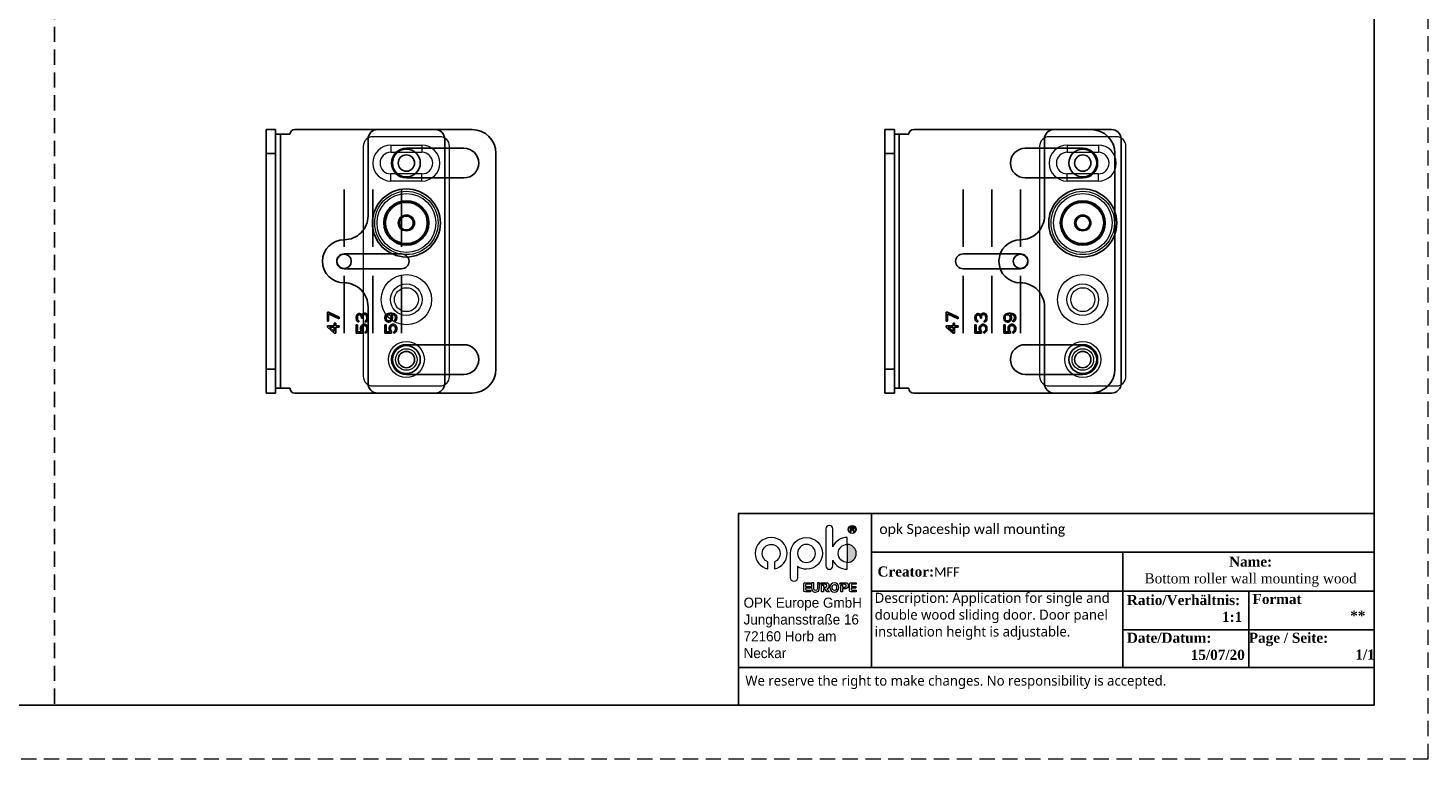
# Model space of a CAD drawing. Header units: millimetres. Extents: x -4223 to -3634, y -1019 to -603.
# Tile 13 of 26: x -3927 to -3634, y -1019 to -867. Entities that reach past the tile are written whole.
import ezdxf

# ---------------------------------------------------------------- set-up
doc = ezdxf.new("R2010")
doc.units = ezdxf.units.MM
doc.linetypes.add('HIDDEN', pattern=[0.2, 0.1, -0.1])
doc.linetypes.add('HIDDEN2', pattern=[4.7625, 3.175, -1.5875])
for name, color, linetype in [('02___PRT_ALL_AXES', 7, 'Continuous'), ('03___PRT_ALL_CURVES', 7, 'Continuous'), ('DEFAULT_2', 8, 'HIDDEN'), ('SCHRAFFUR___RAHMEN', 253, 'Continuous'), ('图层 1', 7, 'Continuous')]:
    doc.layers.add(name, color=color, linetype=linetype)
for name, color, linetype, lineweight in [('文  字', 7, 'Continuous', 18), ('标注线', 3, 'Continuous', 13), ('虚线', 9, 'HIDDEN2', 13)]:
    doc.layers.add(name, color=color, linetype=linetype, lineweight=lineweight)

# ---------------------------------------------------------------- blocks, each defined once
blk = doc.blocks.new('TN525-1')
at = {"color": 2, "linetype": 'Continuous'}
for p, q in [((-77.93, 782.1), (-91.93, 782.1)), ((-88.18, 780.35), (-81.68, 780.35)), ((-88.18, 780.35), (-88.18, 778.85)), ((-81.68, 780.35), (-81.68, 778.85)), ((-93.93, 780.1), (-93.93, 732.1)), ((-88.18, 778.85), (-81.68, 778.85)), ((-75.93, 732.1), (-75.93, 780.1)), ((-81.68, 774.35), (-88.18, 774.35)), ((-88.18, 772.85), (-88.18, 774.35)), ((-81.68, 772.85), (-81.68, 774.35)), ((-81.68, 772.85), (-88.18, 772.85)), ((-91.93, 730.1), (-77.93, 730.1))]:
    blk.add_line(p, q, dxfattribs=at)
for centre, radius in [((-84.93, 764.1), 6.61), ((-84.93, 764.1), 6.13), ((-84.93, 764.1), 4.7), ((-84.93, 764.1), 4.5), ((-84.93, 764.1), 4.3), ((-84.93, 764.1), 1.7), ((-84.93, 764.1), 1.5), ((-84.93, 748.1), 5.25), ((-84.93, 748.1), 3.31), ((-84.93, 748.1), 2.5), ((-84.93, 735.6), 3.75), ((-84.93, 735.6), 2.25)]:
    blk.add_circle(centre, radius, dxfattribs=at)
for centre, radius, start, end in [((-91.93, 780.1), 2, 90, 180), ((-88.18, 776.6), 3.75, 90, 270), ((-81.68, 776.6), 3.75, 270, 90), ((-77.93, 780.1), 2, 0, 90), ((-88.18, 776.6), 2.25, 90, 270), ((-81.68, 776.6), 2.25, 270, 90), ((-91.93, 732.1), 2, 180, 270), ((-77.93, 732.1), 2, 270, 0)]:
    blk.add_arc(centre, radius, start, end, dxfattribs=at)
at = {"layer": '02___PRT_ALL_AXES', "color": 2, "linetype": 'Continuous'}
for radius in [7.1, 1.45]:
    blk.add_circle((-84.93, 764.1), radius, dxfattribs=at)
blk = doc.blocks.new('德国商标')
at = {"layer": '图层 1', "true_color": 0x6eb92b}
h = blk.add_hatch(color=75, dxfattribs=at)
edge = h.paths.add_edge_path()
edge.add_spline(control_points=[(147.91, -148.2), (149.04, -148.2), (149.97, -149.12), (149.97, -150.26), (149.97, -151.4), (149.04, -152.32), (147.91, -152.32), (147.91, -152.32), (147.91, -148.2), (147.91, -148.2)], knot_values=[0, 0, 0, 0, 1, 1, 1, 2, 2, 2, 3, 3, 3, 3], degree=3, periodic=0)
at = {"layer": '图层 1', "lineweight": 0}
for points, knots in [([(143.79, -143.83), (143.79, -143.83), (143.79, -143.83), (143.79, -143.83), (144.23, -143.83), (144.59, -144.19), (144.59, -144.63), (144.59, -144.63), (144.59, -148.72), (144.59, -148.72), (145.17, -147.47), (146.44, -146.6), (147.91, -146.6), (147.91, -146.6), (147.91, -148.2), (147.91, -148.2), (146.77, -148.2), (145.84, -149.12), (145.84, -150.26), (145.84, -151.4), (146.77, -152.32), (147.91, -152.32), (147.91, -152.32), (147.91, -153.91), (147.91, -153.91), (146.44, -153.91), (145.17, -153.05), (144.59, -151.8), (144.59, -151.8), (144.59, -153.12), (144.59, -153.12), (144.59, -153.56), (144.23, -153.91), (143.79, -153.91), (143.35, -153.91), (143, -153.56), (143, -153.12), (143, -153.12), (143, -144.63), (143, -144.63), (143, -144.19), (143.35, -143.83), (143.79, -143.83)], [0, 0, 0, 0, 1, 1, 1, 2, 2, 2, 3, 3, 3, 4, 4, 4, 5, 5, 5, 6, 6, 6, 7, 7, 7, 8, 8, 8, 9, 9, 9, 10, 10, 10, 11, 11, 11, 12, 12, 12, 13, 13, 13, 14, 14, 14, 14]), ([(149.05, -143.83), (148.54, -143.83), (148.13, -144.25), (148.13, -144.75), (148.13, -145.26), (148.54, -145.67), (149.05, -145.67), (149.56, -145.67), (149.97, -145.26), (149.97, -144.75), (149.97, -144.25), (149.56, -143.83), (149.05, -143.83)], [0, 0, 0, 0, 1, 1, 1, 2, 2, 2, 3, 3, 3, 4, 4, 4, 4]), ([(149.05, -145.58), (148.59, -145.58), (148.22, -145.21), (148.22, -144.75), (148.22, -144.3), (148.59, -143.93), (149.05, -143.93), (149.51, -143.93), (149.88, -144.3), (149.88, -144.75), (149.88, -145.21), (149.51, -145.58), (149.05, -145.58)], [0, 0, 0, 0, 1, 1, 1, 2, 2, 2, 3, 3, 3, 4, 4, 4, 4]), ([(148.65, -145.29), (148.65, -145.29), (148.65, -144.22), (148.65, -144.22), (148.65, -144.22), (149.13, -144.22), (149.13, -144.22), (149.22, -144.22), (149.29, -144.23), (149.34, -144.25), (149.39, -144.27), (149.43, -144.3), (149.46, -144.35), (149.49, -144.4), (149.51, -144.45), (149.51, -144.51), (149.51, -144.59), (149.48, -144.65), (149.43, -144.7), (149.38, -144.75), (149.31, -144.79), (149.21, -144.8), (149.24, -144.82), (149.27, -144.84), (149.29, -144.85), (149.33, -144.89), (149.37, -144.94), (149.41, -145), (149.41, -145), (149.59, -145.29), (149.59, -145.29), (149.59, -145.29), (149.42, -145.29), (149.42, -145.29), (149.42, -145.29), (149.27, -145.06), (149.27, -145.06), (149.23, -145), (149.2, -144.95), (149.17, -144.92), (149.15, -144.88), (149.12, -144.86), (149.1, -144.84), (149.08, -144.83), (149.06, -144.82), (149.04, -144.82), (149.02, -144.81), (148.99, -144.81), (148.96, -144.81), (148.96, -144.81), (148.8, -144.81), (148.8, -144.81), (148.8, -144.81), (148.8, -145.29), (148.8, -145.29), (148.8, -145.29), (148.65, -145.29), (148.65, -145.29)], [0, 0, 0, 0, 1, 1, 1, 2, 2, 2, 3, 3, 3, 4, 4, 4, 5, 5, 5, 6, 6, 6, 7, 7, 7, 8, 8, 8, 9, 9, 9, 10, 10, 10, 11, 11, 11, 12, 12, 12, 13, 13, 13, 14, 14, 14, 15, 15, 15, 16, 16, 16, 17, 17, 17, 18, 18, 18, 19, 19, 19, 19]), ([(148.8, -144.69), (148.8, -144.69), (149.1, -144.69), (149.1, -144.69), (149.16, -144.69), (149.21, -144.68), (149.25, -144.67), (149.29, -144.66), (149.31, -144.63), (149.33, -144.61), (149.35, -144.58), (149.36, -144.54), (149.36, -144.51), (149.36, -144.46), (149.34, -144.42), (149.31, -144.39), (149.27, -144.35), (149.21, -144.34), (149.13, -144.34), (149.13, -144.34), (148.8, -144.34), (148.8, -144.34), (148.8, -144.34), (148.8, -144.69), (148.8, -144.69)], [0, 0, 0, 0, 1, 1, 1, 2, 2, 2, 3, 3, 3, 4, 4, 4, 5, 5, 5, 6, 6, 6, 7, 7, 7, 8, 8, 8, 8]), ([(130.44, -146.6), (132.45, -146.6), (134.09, -148.24), (134.09, -150.26), (134.09, -152), (132.87, -153.46), (131.23, -153.83), (131.23, -153.83), (131.23, -152.16), (131.23, -152.16), (131.98, -151.85), (132.5, -151.12), (132.5, -150.26), (132.5, -149.12), (131.58, -148.2), (130.44, -148.2), (129.3, -148.2), (128.37, -149.12), (128.37, -150.26), (128.37, -151.12), (128.9, -151.85), (129.64, -152.16), (129.64, -152.16), (129.64, -153.83), (129.64, -153.83), (128, -153.46), (126.78, -152), (126.78, -150.26), (126.78, -148.24), (128.42, -146.6), (130.44, -146.6)], [0, 0, 0, 0, 1, 1, 1, 2, 2, 2, 3, 3, 3, 4, 4, 4, 5, 5, 5, 6, 6, 6, 7, 7, 7, 8, 8, 8, 9, 9, 9, 10, 10, 10, 10]), ([(136.48, -153.28), (136.48, -153.28), (136.48, -153.28), (136.48, -153.28), (137.07, -153.68), (137.78, -153.91), (138.54, -153.91), (140.56, -153.91), (142.2, -152.28), (142.2, -150.26), (142.2, -148.24), (140.56, -146.6), (138.54, -146.6), (136.53, -146.6), (134.89, -148.24), (134.89, -150.26), (134.89, -150.26), (134.89, -155.89), (134.89, -155.89), (134.89, -156.33), (135.25, -156.69), (135.68, -156.69), (136.12, -156.69), (136.48, -156.33), (136.48, -155.89), (136.48, -155.89), (136.48, -153.28), (136.48, -153.28)], [0, 0, 0, 0, 1, 1, 1, 2, 2, 2, 3, 3, 3, 4, 4, 4, 5, 5, 5, 6, 6, 6, 7, 7, 7, 8, 8, 8, 9, 9, 9, 9]), ([(138.54, -148.2), (139.68, -148.2), (140.61, -149.12), (140.61, -150.26), (140.61, -151.4), (139.68, -152.32), (138.54, -152.32), (137.4, -152.32), (136.48, -151.4), (136.48, -150.26), (136.48, -149.12), (137.4, -148.2), (138.54, -148.2)], [0, 0, 0, 0, 1, 1, 1, 2, 2, 2, 3, 3, 3, 4, 4, 4, 4]), ([(147.91, -148.2), (149.04, -148.2), (149.97, -149.12), (149.97, -150.26), (149.97, -151.4), (149.04, -152.32), (147.91, -152.32), (147.91, -152.32), (147.91, -148.2), (147.91, -148.2)], [0, 0, 0, 0, 1, 1, 1, 2, 2, 2, 3, 3, 3, 3]), ([(137.9, -157.29), (137.9, -157.29), (137.9, -158.85), (137.9, -158.85), (137.9, -158.9), (137.98, -159.1), (138.23, -159.1), (138.23, -159.1), (139.47, -159.1), (139.47, -159.1), (139.47, -159.1), (139.47, -158.7), (139.47, -158.7), (139.47, -158.7), (138.46, -158.7), (138.46, -158.7), (138.46, -158.7), (138.32, -158.67), (138.32, -158.48), (138.32, -158.48), (138.32, -158.23), (138.32, -158.23), (138.32, -158.23), (139.37, -158.23), (139.37, -158.23), (139.37, -158.23), (139.37, -157.87), (139.37, -157.87), (139.37, -157.87), (138.35, -157.87), (138.35, -157.87), (138.35, -157.87), (138.35, -157.48), (138.35, -157.48), (138.35, -157.48), (138.34, -157.34), (138.5, -157.34), (138.5, -157.34), (139.47, -157.34), (139.47, -157.34), (139.47, -157.34), (139.47, -157.02), (139.47, -157.02), (139.47, -157.02), (138.18, -157.02), (138.18, -157.02), (138.18, -157.02), (138.09, -157.02), (138.01, -157.1), (137.94, -157.17), (137.9, -157.26), (137.9, -157.29)], [0, 0, 0, 0, 1, 1, 1, 2, 2, 2, 3, 3, 3, 4, 4, 4, 5, 5, 5, 6, 6, 6, 7, 7, 7, 8, 8, 8, 9, 9, 9, 10, 10, 10, 11, 11, 11, 12, 12, 12, 13, 13, 13, 14, 14, 14, 15, 15, 15, 16, 16, 16, 17, 17, 17, 17]), ([(141.5, -158.18), (141.5, -158.47), (141.48, -158.59), (141.41, -158.72), (141.28, -159), (141, -159.15), (140.61, -159.15), (140.26, -159.15), (140, -159.03), (139.85, -158.81), (139.76, -158.67), (139.73, -158.55), (139.73, -158.16), (139.73, -158.16), (139.73, -157.03), (139.73, -157.03), (139.73, -157.03), (140.25, -157.03), (140.25, -157.03), (140.25, -157.03), (140.25, -158.08), (140.25, -158.08), (140.25, -158.39), (140.26, -158.51), (140.31, -158.6), (140.37, -158.72), (140.49, -158.79), (140.63, -158.79), (140.79, -158.79), (140.93, -158.7), (140.99, -158.55), (141.04, -158.45), (141.05, -158.3), (141.05, -158.07), (141.05, -158.07), (141.05, -157.03), (141.05, -157.03), (141.05, -157.03), (141.5, -157.03), (141.5, -157.03), (141.5, -157.03), (141.5, -158.18), (141.5, -158.18)], [0, 0, 0, 0, 1, 1, 1, 2, 2, 2, 3, 3, 3, 4, 4, 4, 5, 5, 5, 6, 6, 6, 7, 7, 7, 8, 8, 8, 9, 9, 9, 10, 10, 10, 11, 11, 11, 12, 12, 12, 13, 13, 13, 14, 14, 14, 14]), ([(143.29, -159.1), (143.29, -159.1), (143.85, -159.1), (143.85, -159.1), (143.85, -159.1), (143.25, -158.38), (143.25, -158.38), (143.51, -158.3), (143.71, -158.02), (143.71, -157.64), (143.71, -157.19), (143.4, -157.02), (143.22, -157.02), (143.22, -157.02), (141.94, -157.02), (141.94, -157.02), (141.74, -157.02), (141.72, -157.36), (141.72, -157.36), (141.72, -157.36), (142.73, -157.36), (142.73, -157.36), (143, -157.36), (143.25, -157.37), (143.25, -157.71), (143.25, -157.98), (143.03, -158.03), (142.99, -158.03), (142.96, -158.03), (142.6, -158.03), (142.42, -158.03), (142.42, -158.03), (142.42, -157.53), (142.42, -157.53), (142.42, -157.53), (142.02, -157.53), (142.02, -157.53), (142.02, -157.53), (142.02, -159.1), (142.02, -159.1), (142.02, -159.1), (142.42, -159.1), (142.42, -159.1), (142.42, -159.1), (142.42, -158.4), (142.42, -158.4), (142.42, -158.4), (142.74, -158.4), (142.74, -158.4), (142.74, -158.4), (143.29, -159.1), (143.29, -159.1)], [0, 0, 0, 0, 1, 1, 1, 2, 2, 2, 3, 3, 3, 4, 4, 4, 5, 5, 5, 6, 6, 6, 7, 7, 7, 8, 8, 8, 9, 9, 9, 10, 10, 10, 11, 11, 11, 12, 12, 12, 13, 13, 13, 14, 14, 14, 15, 15, 15, 16, 16, 16, 17, 17, 17, 17]), ([(144.95, -159.14), (144.33, -159.14), (143.93, -158.68), (143.93, -158.07), (143.93, -157.46), (144.36, -157.02), (144.97, -157.02), (145.54, -157.02), (145.97, -157.47), (145.97, -158.07), (145.97, -158.67), (145.57, -159.14), (144.95, -159.14)], [0, 0, 0, 0, 1, 1, 1, 2, 2, 2, 3, 3, 3, 4, 4, 4, 4]), ([(144.95, -157.38), (144.56, -157.38), (144.46, -157.79), (144.46, -158.08), (144.46, -158.39), (144.56, -158.79), (144.95, -158.79), (145.25, -158.79), (145.44, -158.54), (145.44, -158.09), (145.44, -157.64), (145.27, -157.38), (144.95, -157.38)], [0, 0, 0, 0, 1, 1, 1, 2, 2, 2, 3, 3, 3, 4, 4, 4, 4]), ([(147.66, -157.02), (147.66, -157.02), (146.38, -157.02), (146.38, -157.02), (146.17, -157.02), (146.18, -157.36), (146.18, -157.36), (146.18, -157.36), (147.17, -157.36), (147.17, -157.36), (147.44, -157.36), (147.69, -157.37), (147.69, -157.71), (147.69, -157.98), (147.46, -158.03), (147.42, -158.03), (147.39, -158.03), (147.04, -158.03), (146.85, -158.03), (146.85, -158.03), (146.85, -157.54), (146.85, -157.54), (146.85, -157.54), (146.46, -157.54), (146.46, -157.54), (146.46, -157.54), (146.46, -159.1), (146.46, -159.1), (146.46, -159.1), (146.85, -159.1), (146.85, -159.1), (146.85, -159.1), (146.85, -158.41), (146.85, -158.41), (146.85, -158.41), (147.52, -158.41), (147.52, -158.41), (147.86, -158.41), (148.15, -158.09), (148.15, -157.65), (148.15, -157.2), (147.83, -157.02), (147.66, -157.02)], [0, 0, 0, 0, 1, 1, 1, 2, 2, 2, 3, 3, 3, 4, 4, 4, 5, 5, 5, 6, 6, 6, 7, 7, 7, 8, 8, 8, 9, 9, 9, 10, 10, 10, 11, 11, 11, 12, 12, 12, 13, 13, 13, 14, 14, 14, 14]), ([(148.4, -157.3), (148.4, -157.3), (148.4, -158.85), (148.4, -158.85), (148.4, -158.9), (148.49, -159.1), (148.73, -159.1), (148.73, -159.1), (149.97, -159.1), (149.97, -159.1), (149.97, -159.1), (149.97, -158.7), (149.97, -158.7), (149.97, -158.7), (148.96, -158.7), (148.96, -158.7), (148.96, -158.7), (148.83, -158.67), (148.83, -158.49), (148.83, -158.49), (148.83, -158.23), (148.83, -158.23), (148.83, -158.23), (149.87, -158.23), (149.87, -158.23), (149.87, -158.23), (149.87, -157.87), (149.87, -157.87), (149.87, -157.87), (148.85, -157.87), (148.85, -157.87), (148.85, -157.87), (148.85, -157.48), (148.85, -157.48), (148.85, -157.48), (148.84, -157.35), (149, -157.35), (149, -157.35), (149.97, -157.35), (149.97, -157.35), (149.97, -157.35), (149.97, -157.03), (149.97, -157.03), (149.97, -157.03), (148.68, -157.03), (148.68, -157.03), (148.68, -157.03), (148.59, -157.03), (148.51, -157.1), (148.44, -157.17), (148.4, -157.26), (148.4, -157.3)], [0, 0, 0, 0, 1, 1, 1, 2, 2, 2, 3, 3, 3, 4, 4, 4, 5, 5, 5, 6, 6, 6, 7, 7, 7, 8, 8, 8, 9, 9, 9, 10, 10, 10, 11, 11, 11, 12, 12, 12, 13, 13, 13, 14, 14, 14, 15, 15, 15, 16, 16, 16, 17, 17, 17, 17])]:
    blk.add_open_spline(points, degree=3, knots=knots, dxfattribs=at)

msp = doc.modelspace()

# ---------------------------------------------------------------- linework, layer by layer
at = {"color": 2, "linetype": 'HIDDEN2'}
msp.add_line((-3921.15, -613.96), (-3921.15, -1007.96), dxfattribs=at)
at = {"color": 3, "linetype": 'Continuous'}
for p, q in [((-3877.005, -942.815), (-3877.005, -887.815)), ((-3747.829, -942.815), (-3747.829, -887.815))]:
    msp.add_line(p, q, dxfattribs=at)
at = {"color": 7, "linetype": 'Continuous'}
for p, q in [((-3875.005, -887.815), (-3877.005, -887.815)), ((-3875.005, -887.815), (-3875.005, -942.815)), ((-3871.005, -887.815), (-3834.005, -887.815)), ((-3745.829, -887.815), (-3747.829, -887.815)), ((-3745.829, -887.815), (-3745.829, -942.815)), ((-3741.829, -887.815), (-3704.829, -887.815)), ((-3875.005, -888.815), (-3872.005, -888.815)), ((-3874.005, -941.815), (-3874.005, -888.815)), ((-3745.829, -888.815), (-3742.829, -888.815)), ((-3744.829, -941.815), (-3744.829, -888.815)), ((-3875.005, -892.815), (-3877.005, -892.815)), ((-3847.705, -891.715), (-3835.705, -891.715)), ((-3829.005, -892.815), (-3829.005, -937.815)), ((-3745.829, -892.815), (-3747.829, -892.815)), ((-3718.529, -891.715), (-3706.529, -891.715)), ((-3699.829, -892.815), (-3699.829, -937.815)), ((-3835.705, -897.915), (-3847.705, -897.915)), ((-3706.529, -897.915), (-3718.529, -897.915)), ((-3860.705, -913.765), (-3848.705, -913.765)), ((-3731.529, -913.765), (-3719.529, -913.765)), ((-3848.705, -916.865), (-3860.705, -916.865)), ((-3719.529, -916.865), (-3731.529, -916.865)), ((-3847.705, -932.715), (-3835.705, -932.715)), ((-3718.529, -932.715), (-3706.529, -932.715)), ((-3875.005, -937.815), (-3877.005, -937.815)), ((-3745.829, -937.815), (-3747.829, -937.815)), ((-3835.705, -938.915), (-3847.705, -938.915)), ((-3706.529, -938.915), (-3718.529, -938.915)), ((-3875.005, -942.815), (-3877.005, -942.815)), ((-3875.005, -941.815), (-3872.005, -941.815)), ((-3834.005, -942.815), (-3871.005, -942.815)), ((-3745.829, -942.815), (-3747.829, -942.815)), ((-3745.829, -941.815), (-3742.829, -941.815)), ((-3704.829, -942.815), (-3741.829, -942.815))]:
    msp.add_line(p, q, dxfattribs=at)
at = {"color": 0}
msp.add_lwpolyline([(-3645.699, -1007.96), (-3645.699, -613.96), (-4212.162, -613.96), (-4212.162, -1007.96)], close=True, dxfattribs=at)
at = {"color": 1, "linetype": 'Continuous'}
for points in [[(-3839.705, -889.815, 0.4142136), (-3841.705, -887.815), (-3853.705, -887.815, 0.4142136), (-3855.705, -889.815), (-3855.705, -905.815, -0.4142136), (-3860.705, -910.815, 1), (-3860.705, -919.815, -0.4142136), (-3855.705, -924.815), (-3855.705, -940.815, 0.4142136), (-3853.705, -942.815), (-3841.705, -942.815, 0.4142136), (-3839.705, -940.815)], [(-3698.529, -889.815, 0.4142136), (-3700.529, -887.815), (-3712.529, -887.815, 0.4142136), (-3714.529, -889.815), (-3714.529, -905.815, -0.4142136), (-3719.529, -910.815, 1), (-3719.529, -919.815, -0.4142136), (-3714.529, -924.815), (-3714.529, -940.815, 0.4142136), (-3712.529, -942.815), (-3700.529, -942.815, 0.4142136), (-3698.529, -940.815)]]:
    msp.add_lwpolyline(points, format="xyb", close=True, dxfattribs=at)
for centre, radius in [((-3847.705, -894.815), 2.9), ((-3847.705, -894.815), 1.7), ((-3706.529, -894.815), 2.9), ((-3706.529, -894.815), 1.7), ((-3860.705, -915.315), 1.5), ((-3719.529, -915.315), 1.5), ((-3847.705, -935.815), 2.9), ((-3847.705, -935.815), 1.7), ((-3706.529, -935.815), 2.9), ((-3706.529, -935.815), 1.7)]:
    msp.add_circle(centre, radius, dxfattribs=at)
at = {"color": 7, "linetype": 'Continuous'}
for centre, radius, start, end in [((-3871.005, -888.815), 1, 90, 180), ((-3834.005, -892.815), 5, 0, 90), ((-3741.829, -888.815), 1, 90, 180), ((-3704.829, -892.815), 5, 0, 90), ((-3847.705, -894.815), 3.1, 90, 270), ((-3835.705, -894.815), 3.1, 270, 90), ((-3718.529, -894.815), 3.1, 90, 270), ((-3706.529, -894.815), 3.1, 270, 90), ((-3860.705, -915.315), 1.55, 90, 270), ((-3848.705, -915.315), 1.55, 270, 90), ((-3731.529, -915.315), 1.55, 90, 270), ((-3719.529, -915.315), 1.55, 270, 90), ((-3847.705, -935.815), 3.1, 90, 270), ((-3835.705, -935.815), 3.1, 270, 90), ((-3718.529, -935.815), 3.1, 90, 270), ((-3706.529, -935.815), 3.1, 270, 90), ((-3834.005, -937.815), 5, 270, 0), ((-3704.829, -937.815), 5, 270, 0), ((-3871.005, -941.815), 1, 180, 270), ((-3741.829, -941.815), 1, 180, 270)]:
    msp.add_arc(centre, radius, start, end, dxfattribs=at)
at = {"layer": '03___PRT_ALL_CURVES', "color": 4, "linetype": 'Continuous'}
for p, q in [((-3860.705, -912.315), (-3860.705, -900.315)), ((-3854.705, -912.315), (-3854.705, -900.315)), ((-3848.705, -912.315), (-3848.705, -900.315)), ((-3731.529, -912.315), (-3731.529, -900.315)), ((-3725.529, -912.315), (-3725.529, -900.315)), ((-3719.529, -912.315), (-3719.529, -900.315)), ((-3860.705, -918.315), (-3860.705, -930.315)), ((-3854.705, -918.315), (-3854.705, -930.315)), ((-3848.705, -918.315), (-3848.705, -930.315)), ((-3731.529, -918.315), (-3731.529, -930.315)), ((-3725.529, -918.315), (-3725.529, -930.315)), ((-3719.529, -918.315), (-3719.529, -930.315)), ((-3864.205, -925.94), (-3863.939, -925.94)), ((-3864.205, -927.815), (-3864.205, -925.94)), ((-3863.939, -925.94), (-3861.705, -926.982)), ((-3861.705, -927.294), (-3863.939, -926.253)), ((-3863.939, -926.253), (-3863.939, -927.815)), ((-3858.045, -926.461), (-3857.832, -926.253)), ((-3857.832, -926.253), (-3857.619, -926.201)), ((-3857.619, -926.201), (-3857.513, -926.201)), ((-3857.513, -926.201), (-3857.3, -926.253)), ((-3857.3, -926.253), (-3857.141, -926.357)), ((-3856.875, -926.305), (-3856.715, -926.201)), ((-3856.715, -926.201), (-3856.502, -926.149)), ((-3856.502, -926.149), (-3856.29, -926.149)), ((-3856.29, -926.149), (-3856.13, -926.201)), ((-3856.13, -926.201), (-3855.97, -926.305)), ((-3851.513, -926.201), (-3851.779, -926.305)), ((-3851.141, -926.149), (-3851.513, -926.201)), ((-3850.768, -926.149), (-3851.141, -926.149)), ((-3850.396, -926.201), (-3850.768, -926.149)), ((-3850.13, -926.305), (-3850.396, -926.201)), ((-3735.029, -925.94), (-3734.763, -925.94)), ((-3735.029, -927.815), (-3735.029, -925.94)), ((-3734.763, -925.94), (-3732.529, -926.982)), ((-3732.529, -927.294), (-3734.763, -926.253)), ((-3734.763, -926.253), (-3734.763, -927.815)), ((-3728.87, -926.461), (-3728.657, -926.253)), ((-3728.657, -926.253), (-3728.444, -926.201)), ((-3728.444, -926.201), (-3728.338, -926.201)), ((-3728.338, -926.201), (-3728.125, -926.253)), ((-3728.125, -926.253), (-3727.965, -926.357)), ((-3727.699, -926.305), (-3727.54, -926.201)), ((-3727.54, -926.201), (-3727.327, -926.149)), ((-3727.327, -926.149), (-3727.114, -926.149)), ((-3727.114, -926.149), (-3726.955, -926.201)), ((-3726.955, -926.201), (-3726.795, -926.305)), ((-3722.338, -926.201), (-3722.604, -926.305)), ((-3721.965, -926.149), (-3722.338, -926.201)), ((-3721.593, -926.149), (-3721.965, -926.149)), ((-3721.221, -926.201), (-3721.593, -926.149)), ((-3720.955, -926.305), (-3721.221, -926.201)), ((-3863.939, -927.815), (-3864.205, -927.815)), ((-3864.205, -928.753), (-3862.768, -928.753)), ((-3864.205, -929.065), (-3864.205, -928.753)), ((-3862.768, -930.315), (-3864.205, -929.065)), ((-3862.768, -929.951), (-3863.779, -929.065)), ((-3863.779, -929.065), (-3862.768, -929.065)), ((-3862.768, -928.232), (-3862.449, -928.232)), ((-3862.768, -928.753), (-3862.768, -928.232)), ((-3862.768, -929.065), (-3862.768, -929.951)), ((-3862.449, -928.232), (-3862.449, -928.753)), ((-3862.449, -928.753), (-3861.705, -928.753)), ((-3861.705, -929.065), (-3862.449, -929.065)), ((-3862.449, -929.065), (-3862.449, -930.315)), ((-3861.705, -926.982), (-3861.705, -927.294)), ((-3861.705, -928.753), (-3861.705, -929.065)), ((-3858.205, -927.034), (-3858.151, -926.669)), ((-3858.205, -927.138), (-3858.205, -927.034)), ((-3858.151, -927.503), (-3858.205, -927.138)), ((-3857.939, -928.544), (-3858.205, -928.544)), ((-3858.205, -928.544), (-3858.205, -930.315)), ((-3858.151, -926.669), (-3858.045, -926.461)), ((-3858.045, -927.711), (-3858.151, -927.503)), ((-3857.832, -927.919), (-3858.045, -927.711)), ((-3857.885, -926.721), (-3857.939, -926.982)), ((-3857.939, -926.982), (-3857.939, -927.19)), ((-3857.939, -927.19), (-3857.885, -927.451)), ((-3857.939, -930.055), (-3857.939, -928.544)), ((-3857.779, -926.565), (-3857.885, -926.721)), ((-3857.885, -927.451), (-3857.779, -927.607)), ((-3857.619, -927.971), (-3857.832, -927.919)), ((-3857.619, -926.461), (-3857.779, -926.565)), ((-3857.779, -927.607), (-3857.619, -927.711)), ((-3857.513, -926.461), (-3857.619, -926.461)), ((-3857.619, -927.711), (-3857.619, -927.971)), ((-3857.3, -926.565), (-3857.513, -926.461)), ((-3857.194, -926.669), (-3857.3, -926.565)), ((-3857.247, -928.961), (-3857.3, -929.221)), ((-3857.087, -928.701), (-3857.247, -928.961)), ((-3857.087, -926.982), (-3857.194, -926.669)), ((-3857.141, -926.357), (-3856.981, -926.565)), ((-3857.087, -927.19), (-3857.087, -926.982)), ((-3856.875, -927.19), (-3857.087, -927.19)), ((-3856.875, -928.544), (-3857.087, -928.701)), ((-3857.034, -929.221), (-3856.981, -929.013)), ((-3856.981, -926.565), (-3856.875, -926.305)), ((-3856.981, -929.013), (-3856.875, -928.857)), ((-3856.822, -926.669), (-3856.875, -926.982)), ((-3856.875, -926.982), (-3856.875, -927.19)), ((-3856.609, -928.44), (-3856.875, -928.544)), ((-3856.875, -928.857), (-3856.715, -928.753)), ((-3856.715, -926.513), (-3856.822, -926.669)), ((-3856.502, -926.409), (-3856.715, -926.513)), ((-3856.715, -928.753), (-3856.556, -928.701)), ((-3856.396, -928.44), (-3856.609, -928.44)), ((-3856.556, -928.701), (-3856.449, -928.701)), ((-3856.29, -926.409), (-3856.502, -926.409)), ((-3856.449, -928.701), (-3856.29, -928.753)), ((-3856.13, -928.544), (-3856.396, -928.44)), ((-3856.183, -926.461), (-3856.29, -926.409)), ((-3856.29, -927.763), (-3856.183, -927.711)), ((-3856.29, -928.024), (-3856.29, -927.763)), ((-3856.13, -927.971), (-3856.29, -928.024)), ((-3856.29, -928.753), (-3856.13, -928.857)), ((-3856.077, -926.565), (-3856.183, -926.461)), ((-3856.183, -927.711), (-3856.077, -927.607)), ((-3855.97, -927.867), (-3856.13, -927.971)), ((-3855.917, -928.701), (-3856.13, -928.544)), ((-3856.13, -928.857), (-3856.024, -929.013)), ((-3856.024, -926.669), (-3856.077, -926.565)), ((-3856.077, -927.607), (-3856.024, -927.503)), ((-3855.97, -926.93), (-3856.024, -926.669)), ((-3856.024, -927.503), (-3855.97, -927.242)), ((-3856.024, -929.013), (-3855.97, -929.221)), ((-3855.97, -926.305), (-3855.864, -926.461)), ((-3855.97, -927.242), (-3855.97, -926.93)), ((-3855.864, -927.711), (-3855.97, -927.867)), ((-3855.758, -928.961), (-3855.917, -928.701)), ((-3855.864, -926.461), (-3855.758, -926.669)), ((-3855.758, -927.503), (-3855.864, -927.711)), ((-3855.758, -926.669), (-3855.705, -926.878)), ((-3855.705, -927.294), (-3855.758, -927.503)), ((-3855.705, -929.221), (-3855.758, -928.961)), ((-3855.705, -926.878), (-3855.705, -927.294)), ((-3852.151, -926.721), (-3852.205, -926.982)), ((-3852.205, -926.982), (-3852.205, -927.242)), ((-3852.205, -927.242), (-3852.151, -927.503)), ((-3851.939, -928.544), (-3852.205, -928.544)), ((-3852.205, -928.544), (-3852.205, -930.315)), ((-3851.992, -926.461), (-3852.151, -926.721)), ((-3852.151, -927.503), (-3851.992, -927.763)), ((-3851.779, -926.305), (-3851.992, -926.461)), ((-3851.992, -927.763), (-3851.779, -927.919)), ((-3851.885, -926.774), (-3851.939, -926.93)), ((-3851.939, -926.93), (-3851.939, -927.294)), ((-3851.939, -927.294), (-3851.885, -927.451)), ((-3851.939, -930.055), (-3851.939, -928.544)), ((-3851.779, -926.617), (-3851.885, -926.774)), ((-3851.885, -927.451), (-3851.779, -927.607)), ((-3851.619, -926.513), (-3851.779, -926.617)), ((-3851.779, -927.607), (-3851.619, -927.711)), ((-3851.779, -927.919), (-3851.513, -928.024)), ((-3851.46, -926.461), (-3851.619, -926.513)), ((-3851.619, -927.711), (-3851.46, -927.763)), ((-3851.513, -928.024), (-3851.3, -928.024)), ((-3851.353, -926.461), (-3851.46, -926.461)), ((-3851.46, -927.763), (-3851.353, -927.763)), ((-3851.194, -926.513), (-3851.353, -926.461)), ((-3851.353, -927.763), (-3851.194, -927.711)), ((-3851.3, -928.024), (-3851.034, -927.919)), ((-3851.247, -928.961), (-3851.3, -929.221)), ((-3851.087, -928.701), (-3851.247, -928.961)), ((-3851.034, -926.617), (-3851.194, -926.513)), ((-3851.194, -927.711), (-3851.034, -927.607)), ((-3850.875, -928.544), (-3851.087, -928.701)), ((-3850.928, -926.774), (-3851.034, -926.617)), ((-3851.034, -927.607), (-3850.928, -927.451)), ((-3851.034, -927.919), (-3850.822, -927.763)), ((-3851.034, -929.221), (-3850.981, -929.013)), ((-3850.981, -929.013), (-3850.875, -928.857)), ((-3850.875, -926.93), (-3850.928, -926.774)), ((-3850.928, -927.451), (-3850.875, -927.294)), ((-3850.875, -926.409), (-3850.768, -926.409)), ((-3850.662, -926.721), (-3850.875, -926.409)), ((-3850.875, -927.294), (-3850.875, -926.93)), ((-3850.609, -928.44), (-3850.875, -928.544)), ((-3850.875, -928.857), (-3850.715, -928.753)), ((-3850.822, -927.763), (-3850.662, -927.503)), ((-3850.768, -926.409), (-3850.449, -926.461)), ((-3850.715, -928.753), (-3850.556, -928.701)), ((-3850.609, -926.982), (-3850.662, -926.721)), ((-3850.662, -927.503), (-3850.609, -927.242)), ((-3850.609, -927.242), (-3850.609, -926.982)), ((-3850.396, -928.44), (-3850.609, -928.44)), ((-3850.556, -928.701), (-3850.449, -928.701)), ((-3850.449, -926.461), (-3850.29, -926.513)), ((-3850.449, -928.701), (-3850.29, -928.753)), ((-3850.13, -928.544), (-3850.396, -928.44)), ((-3850.29, -926.513), (-3850.13, -926.617)), ((-3850.13, -927.555), (-3850.29, -927.659)), ((-3850.29, -927.659), (-3850.29, -927.919)), ((-3850.29, -927.919), (-3850.13, -927.867)), ((-3850.29, -928.753), (-3850.13, -928.857)), ((-3849.917, -926.461), (-3850.13, -926.305)), ((-3850.13, -926.617), (-3850.024, -926.774)), ((-3850.024, -927.399), (-3850.13, -927.555)), ((-3850.13, -927.867), (-3849.917, -927.711)), ((-3849.917, -928.701), (-3850.13, -928.544)), ((-3850.13, -928.857), (-3850.024, -929.013)), ((-3850.024, -926.774), (-3849.97, -926.93)), ((-3849.97, -927.242), (-3850.024, -927.399)), ((-3850.024, -929.013), (-3849.97, -929.221)), ((-3849.97, -926.93), (-3849.97, -927.242)), ((-3849.758, -926.721), (-3849.917, -926.461)), ((-3849.917, -927.711), (-3849.758, -927.451)), ((-3849.758, -928.961), (-3849.917, -928.701)), ((-3849.705, -926.982), (-3849.758, -926.721)), ((-3849.758, -927.451), (-3849.705, -927.19)), ((-3849.705, -929.221), (-3849.758, -928.961)), ((-3849.705, -927.19), (-3849.705, -926.982)), ((-3734.763, -927.815), (-3735.029, -927.815)), ((-3735.029, -928.753), (-3733.593, -928.753)), ((-3735.029, -929.065), (-3735.029, -928.753)), ((-3733.593, -930.315), (-3735.029, -929.065)), ((-3733.593, -929.951), (-3734.604, -929.065)), ((-3734.604, -929.065), (-3733.593, -929.065)), ((-3733.593, -928.232), (-3733.274, -928.232)), ((-3733.593, -928.753), (-3733.593, -928.232)), ((-3733.593, -929.065), (-3733.593, -929.951)), ((-3733.274, -928.232), (-3733.274, -928.753)), ((-3733.274, -928.753), (-3732.529, -928.753)), ((-3732.529, -929.065), (-3733.274, -929.065)), ((-3733.274, -929.065), (-3733.274, -930.315)), ((-3732.529, -926.982), (-3732.529, -927.294)), ((-3732.529, -928.753), (-3732.529, -929.065)), ((-3729.029, -927.034), (-3728.976, -926.669)), ((-3729.029, -927.138), (-3729.029, -927.034)), ((-3728.976, -927.503), (-3729.029, -927.138)), ((-3728.763, -928.544), (-3729.029, -928.544)), ((-3729.029, -928.544), (-3729.029, -930.315)), ((-3728.976, -926.669), (-3728.87, -926.461)), ((-3728.87, -927.711), (-3728.976, -927.503)), ((-3728.657, -927.919), (-3728.87, -927.711)), ((-3728.71, -926.721), (-3728.763, -926.982)), ((-3728.763, -926.982), (-3728.763, -927.19)), ((-3728.763, -927.19), (-3728.71, -927.451)), ((-3728.763, -930.055), (-3728.763, -928.544)), ((-3728.604, -926.565), (-3728.71, -926.721)), ((-3728.71, -927.451), (-3728.604, -927.607)), ((-3728.444, -927.971), (-3728.657, -927.919)), ((-3728.444, -926.461), (-3728.604, -926.565)), ((-3728.604, -927.607), (-3728.444, -927.711)), ((-3728.338, -926.461), (-3728.444, -926.461)), ((-3728.444, -927.711), (-3728.444, -927.971)), ((-3728.125, -926.565), (-3728.338, -926.461)), ((-3728.018, -926.669), (-3728.125, -926.565)), ((-3728.072, -928.961), (-3728.125, -929.221)), ((-3727.912, -928.701), (-3728.072, -928.961)), ((-3727.912, -926.982), (-3728.018, -926.669)), ((-3727.965, -926.357), (-3727.806, -926.565)), ((-3727.912, -927.19), (-3727.912, -926.982)), ((-3727.699, -927.19), (-3727.912, -927.19)), ((-3727.699, -928.544), (-3727.912, -928.701)), ((-3727.859, -929.221), (-3727.806, -929.013)), ((-3727.806, -926.565), (-3727.699, -926.305)), ((-3727.806, -929.013), (-3727.699, -928.857)), ((-3727.646, -926.669), (-3727.699, -926.982)), ((-3727.699, -926.982), (-3727.699, -927.19)), ((-3727.433, -928.44), (-3727.699, -928.544)), ((-3727.699, -928.857), (-3727.54, -928.753)), ((-3727.54, -926.513), (-3727.646, -926.669)), ((-3727.327, -926.409), (-3727.54, -926.513)), ((-3727.54, -928.753), (-3727.38, -928.701)), ((-3727.221, -928.44), (-3727.433, -928.44)), ((-3727.38, -928.701), (-3727.274, -928.701)), ((-3727.114, -926.409), (-3727.327, -926.409)), ((-3727.274, -928.701), (-3727.114, -928.753)), ((-3726.955, -928.544), (-3727.221, -928.44)), ((-3727.008, -926.461), (-3727.114, -926.409)), ((-3727.114, -927.763), (-3727.008, -927.711)), ((-3727.114, -928.024), (-3727.114, -927.763)), ((-3726.955, -927.971), (-3727.114, -928.024)), ((-3727.114, -928.753), (-3726.955, -928.857)), ((-3726.901, -926.565), (-3727.008, -926.461)), ((-3727.008, -927.711), (-3726.901, -927.607)), ((-3726.795, -927.867), (-3726.955, -927.971)), ((-3726.742, -928.701), (-3726.955, -928.544)), ((-3726.955, -928.857), (-3726.848, -929.013)), ((-3726.848, -926.669), (-3726.901, -926.565)), ((-3726.901, -927.607), (-3726.848, -927.503)), ((-3726.795, -926.93), (-3726.848, -926.669)), ((-3726.848, -927.503), (-3726.795, -927.242)), ((-3726.848, -929.013), (-3726.795, -929.221)), ((-3726.795, -926.305), (-3726.689, -926.461)), ((-3726.795, -927.242), (-3726.795, -926.93)), ((-3726.689, -927.711), (-3726.795, -927.867)), ((-3726.582, -928.961), (-3726.742, -928.701)), ((-3726.689, -926.461), (-3726.582, -926.669)), ((-3726.582, -927.503), (-3726.689, -927.711)), ((-3726.582, -926.669), (-3726.529, -926.878)), ((-3726.529, -927.294), (-3726.582, -927.503)), ((-3726.529, -929.221), (-3726.582, -928.961)), ((-3726.529, -926.878), (-3726.529, -927.294)), ((-3722.976, -926.721), (-3723.029, -926.982)), ((-3723.029, -926.982), (-3723.029, -927.242)), ((-3723.029, -927.242), (-3722.976, -927.503)), ((-3722.763, -928.544), (-3723.029, -928.544)), ((-3723.029, -928.544), (-3723.029, -930.315)), ((-3722.816, -926.461), (-3722.976, -926.721)), ((-3722.976, -927.503), (-3722.816, -927.763)), ((-3722.604, -926.305), (-3722.816, -926.461)), ((-3722.816, -927.763), (-3722.604, -927.919)), ((-3722.71, -926.774), (-3722.763, -926.93)), ((-3722.763, -926.93), (-3722.763, -927.294)), ((-3722.763, -927.294), (-3722.71, -927.451)), ((-3722.763, -930.055), (-3722.763, -928.544)), ((-3722.604, -926.617), (-3722.71, -926.774)), ((-3722.71, -927.451), (-3722.604, -927.607)), ((-3722.444, -926.513), (-3722.604, -926.617)), ((-3722.604, -927.607), (-3722.444, -927.711)), ((-3722.604, -927.919), (-3722.338, -928.024)), ((-3722.284, -926.461), (-3722.444, -926.513)), ((-3722.444, -927.711), (-3722.284, -927.763)), ((-3722.338, -928.024), (-3722.125, -928.024)), ((-3722.178, -926.461), (-3722.284, -926.461)), ((-3722.284, -927.763), (-3722.178, -927.763)), ((-3722.018, -926.513), (-3722.178, -926.461)), ((-3722.178, -927.763), (-3722.018, -927.711)), ((-3722.125, -928.024), (-3721.859, -927.919)), ((-3722.072, -928.961), (-3722.125, -929.221)), ((-3721.912, -928.701), (-3722.072, -928.961)), ((-3721.859, -926.617), (-3722.018, -926.513)), ((-3722.018, -927.711), (-3721.859, -927.607)), ((-3721.699, -928.544), (-3721.912, -928.701)), ((-3721.753, -926.774), (-3721.859, -926.617)), ((-3721.859, -927.607), (-3721.753, -927.451)), ((-3721.859, -927.919), (-3721.646, -927.763)), ((-3721.859, -929.221), (-3721.806, -929.013)), ((-3721.806, -929.013), (-3721.699, -928.857)), ((-3721.699, -926.93), (-3721.753, -926.774)), ((-3721.753, -927.451), (-3721.699, -927.294)), ((-3721.699, -926.409), (-3721.593, -926.409)), ((-3721.487, -926.721), (-3721.699, -926.409)), ((-3721.699, -927.294), (-3721.699, -926.93)), ((-3721.433, -928.44), (-3721.699, -928.544)), ((-3721.699, -928.857), (-3721.54, -928.753)), ((-3721.646, -927.763), (-3721.487, -927.503)), ((-3721.593, -926.409), (-3721.274, -926.461)), ((-3721.54, -928.753), (-3721.38, -928.701)), ((-3721.433, -926.982), (-3721.487, -926.721)), ((-3721.487, -927.503), (-3721.433, -927.242)), ((-3721.433, -927.242), (-3721.433, -926.982)), ((-3721.221, -928.44), (-3721.433, -928.44)), ((-3721.38, -928.701), (-3721.274, -928.701)), ((-3721.274, -926.461), (-3721.114, -926.513)), ((-3721.274, -928.701), (-3721.114, -928.753)), ((-3720.955, -928.544), (-3721.221, -928.44)), ((-3721.114, -926.513), (-3720.955, -926.617)), ((-3720.955, -927.555), (-3721.114, -927.659)), ((-3721.114, -927.659), (-3721.114, -927.919)), ((-3721.114, -927.919), (-3720.955, -927.867)), ((-3721.114, -928.753), (-3720.955, -928.857)), ((-3720.742, -926.461), (-3720.955, -926.305)), ((-3720.955, -926.617), (-3720.848, -926.774)), ((-3720.848, -927.399), (-3720.955, -927.555)), ((-3720.955, -927.867), (-3720.742, -927.711)), ((-3720.742, -928.701), (-3720.955, -928.544)), ((-3720.955, -928.857), (-3720.848, -929.013)), ((-3720.848, -926.774), (-3720.795, -926.93)), ((-3720.795, -927.242), (-3720.848, -927.399)), ((-3720.848, -929.013), (-3720.795, -929.221)), ((-3720.795, -926.93), (-3720.795, -927.242)), ((-3720.582, -926.721), (-3720.742, -926.461)), ((-3720.742, -927.711), (-3720.582, -927.451)), ((-3720.582, -928.961), (-3720.742, -928.701)), ((-3720.529, -926.982), (-3720.582, -926.721)), ((-3720.582, -927.451), (-3720.529, -927.19)), ((-3720.529, -929.221), (-3720.582, -928.961)), ((-3720.529, -927.19), (-3720.529, -926.982)), ((-3862.449, -930.315), (-3862.768, -930.315)), ((-3858.205, -930.315), (-3856.822, -930.315)), ((-3857.087, -930.055), (-3857.939, -930.055)), ((-3857.3, -929.221), (-3857.3, -929.534)), ((-3857.3, -929.534), (-3857.247, -929.794)), ((-3857.247, -929.794), (-3857.087, -930.055)), ((-3857.034, -929.534), (-3857.034, -929.221)), ((-3856.981, -929.742), (-3857.034, -929.534)), ((-3856.822, -929.951), (-3856.981, -929.742)), ((-3856.822, -930.315), (-3856.822, -929.951)), ((-3856.13, -929.899), (-3856.343, -930.003)), ((-3856.343, -930.003), (-3856.343, -930.315)), ((-3856.343, -930.315), (-3856.13, -930.211)), ((-3856.024, -929.742), (-3856.13, -929.899)), ((-3856.13, -930.211), (-3855.917, -930.055)), ((-3855.97, -929.534), (-3856.024, -929.742)), ((-3855.97, -929.221), (-3855.97, -929.534)), ((-3855.917, -930.055), (-3855.758, -929.794)), ((-3855.758, -929.794), (-3855.705, -929.534)), ((-3855.705, -929.534), (-3855.705, -929.221)), ((-3852.205, -930.315), (-3850.822, -930.315)), ((-3851.087, -930.055), (-3851.939, -930.055)), ((-3851.3, -929.221), (-3851.3, -929.534)), ((-3851.3, -929.534), (-3851.247, -929.794)), ((-3851.247, -929.794), (-3851.087, -930.055)), ((-3851.034, -929.534), (-3851.034, -929.221)), ((-3850.981, -929.742), (-3851.034, -929.534)), ((-3850.822, -929.951), (-3850.981, -929.742)), ((-3850.822, -930.315), (-3850.822, -929.951)), ((-3850.13, -929.899), (-3850.343, -930.003)), ((-3850.343, -930.003), (-3850.343, -930.315)), ((-3850.343, -930.315), (-3850.13, -930.211)), ((-3850.024, -929.742), (-3850.13, -929.899)), ((-3850.13, -930.211), (-3849.917, -930.055)), ((-3849.97, -929.534), (-3850.024, -929.742)), ((-3849.97, -929.221), (-3849.97, -929.534)), ((-3849.917, -930.055), (-3849.758, -929.794)), ((-3849.758, -929.794), (-3849.705, -929.534)), ((-3849.705, -929.534), (-3849.705, -929.221)), ((-3733.274, -930.315), (-3733.593, -930.315)), ((-3729.029, -930.315), (-3727.646, -930.315)), ((-3727.912, -930.055), (-3728.763, -930.055)), ((-3728.125, -929.221), (-3728.125, -929.534)), ((-3728.125, -929.534), (-3728.072, -929.794)), ((-3728.072, -929.794), (-3727.912, -930.055)), ((-3727.859, -929.534), (-3727.859, -929.221)), ((-3727.806, -929.742), (-3727.859, -929.534)), ((-3727.646, -929.951), (-3727.806, -929.742)), ((-3727.646, -930.315), (-3727.646, -929.951)), ((-3726.955, -929.899), (-3727.167, -930.003)), ((-3727.167, -930.003), (-3727.167, -930.315)), ((-3727.167, -930.315), (-3726.955, -930.211)), ((-3726.848, -929.742), (-3726.955, -929.899)), ((-3726.955, -930.211), (-3726.742, -930.055)), ((-3726.795, -929.534), (-3726.848, -929.742)), ((-3726.795, -929.221), (-3726.795, -929.534)), ((-3726.742, -930.055), (-3726.582, -929.794)), ((-3726.582, -929.794), (-3726.529, -929.534)), ((-3726.529, -929.534), (-3726.529, -929.221)), ((-3723.029, -930.315), (-3721.646, -930.315)), ((-3721.912, -930.055), (-3722.763, -930.055)), ((-3722.125, -929.221), (-3722.125, -929.534)), ((-3722.125, -929.534), (-3722.072, -929.794)), ((-3722.072, -929.794), (-3721.912, -930.055)), ((-3721.859, -929.534), (-3721.859, -929.221)), ((-3721.806, -929.742), (-3721.859, -929.534)), ((-3721.646, -929.951), (-3721.806, -929.742)), ((-3721.646, -930.315), (-3721.646, -929.951)), ((-3720.955, -929.899), (-3721.167, -930.003)), ((-3721.167, -930.003), (-3721.167, -930.315)), ((-3721.167, -930.315), (-3720.955, -930.211)), ((-3720.848, -929.742), (-3720.955, -929.899)), ((-3720.955, -930.211), (-3720.742, -930.055)), ((-3720.795, -929.534), (-3720.848, -929.742)), ((-3720.795, -929.221), (-3720.795, -929.534)), ((-3720.742, -930.055), (-3720.582, -929.794)), ((-3720.582, -929.794), (-3720.529, -929.534)), ((-3720.529, -929.534), (-3720.529, -929.221))]:
    msp.add_line(p, q, dxfattribs=at)
at = {"layer": 'DEFAULT_2', "linetype": 'ByBlock'}
msp.add_line((-3778.422, -967.95), (-3778.422, -1007.96), dxfattribs=at)
at = {"layer": 'SCHRAFFUR___RAHMEN', "linetype": 'ByBlock'}
msp.add_line((-3778.465, -967.95), (-3645.699, -967.95), dxfattribs=at)
at = {"layer": 'SCHRAFFUR___RAHMEN'}
for p, q in [((-3750.597, -967.95), (-3750.597, -1000.085)), ((-3750.597, -967.95), (-3750.597, -976.037)), ((-3750.597, -976.037), (-3645.699, -976.037)), ((-3698.148, -976.037), (-3698.148, -1000.085)), ((-3750.641, -984.123), (-3645.699, -984.123)), ((-3750.597, -984.123), (-3645.656, -984.123)), ((-3671.891, -984.123), (-3671.891, -1000.085)), ((-3698.126, -992.21), (-3645.656, -992.21)), ((-3778.422, -1000.085), (-3645.656, -1000.085))]:
    msp.add_line(p, q, dxfattribs=at)
at = {"layer": '虚线', "color": 0}
msp.add_lwpolyline([(-4223.379, -1019.177), (-3634.482, -1019.177), (-3634.482, -602.743), (-4223.379, -602.743)], close=True, dxfattribs=at)

# ---------------------------------------------------------------- block references
at = {"xscale": 0.9085836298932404, "yscale": 0.9085836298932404, "zscale": 0.9085836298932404}
msp.add_blockref('德国商标', (-3890.079, -839.749), dxfattribs=at)
at = {"layer": '标注线'}
for p in [(-3762.779, -1671.418), (-3621.603, -1671.418)]:
    msp.add_blockref('TN525-1', p, dxfattribs=at)

# ---------------------------------------------------------------- texts
at = {"attachment_point": 1}
for s, width, heights, insert, char_height in [('{\\fCalibri|b0|i0|c0|p34;\\C0;opk Spaceship wall mounting}', 231, [17.8], (-3748.99, -970.128), 2.1032), ('OPK Europe GmbH{\\fTimes New Roman|b0|i0|c0|p18;\\P}Junghansstraße 16 {\\fTimes New Roman|b0|i0|c0|p18;\\P}72160 Horb am Neckar', 25.65369, [0], (-3777.333, -985.502), 2.1032), ('{\\fTimes New Roman|b1|i0|c0|p18; Ratio/Verhältnis:\\P\\H0.99997x;                          1:1}', 26.23535, [5.653], (-3698.126, -984.947), 2.1032), ('{\\fTimes New Roman|b1|i0|c0|p18; Format\\P\\H1.3333x;                    \\H0.75004x;**}', 57.75, [17.8], (-3671.891, -984.736), 2.1032), ('\\A1;{\\fTimes New Roman|b1|i0|c0|p18; Date/Datum:                                 }', 26.23535, [3.174], (-3698.126, -992.823), 2.1032), ('{\\fTimes New Roman|b1|i0|c0|p18;Page / Seite: \\P                            1/1\\fStone Sans II ITC Pro Bk|b1|i0|c0|p0;\\H0.41667x; \\P\\A1;\\fTimes New Roman|b1|i0|c0|p18;\\H2.4x;                                 }', 57.75, [17.8], (-3671.891, -992.823), 2.1032), ('\\A1;{\\fTimes New Roman|b1|i0|c0|p18;15\\fTimes New Roman|b1|i0|c134|p18;/0\\fTimes New Roman|b1|i0|c0|p18;7\\fTimes New Roman|b1|i0|c134|p18;/\\fTimes New Roman|b1|i0|c0|p18;20}', 12.12018, [0], (-3684.011, -996.385), 2.103203)]:
    msp.add_mtext_dynamic_manual_height_columns(s, width=width, gutter_width=1, heights=heights, dxfattribs=dict(at, insert=insert, char_height=char_height))
at = {"layer": 'DEFAULT_2', "linetype": 'ByBlock', "insert": (-3776.972, -1001.765), "char_height": 2.103203, "attachment_point": 1}
msp.add_mtext_dynamic_manual_height_columns('{\\fMicrosoft YaHei|b0|i0|c134|p74;\\C0;We reserve the right to make changes. No responsibility is accepted.}', width=107.75963, gutter_width=1, heights=[0], dxfattribs=at)
at = {"layer": '文  字', "attachment_point": 5}
for s, insert, char_height, width in [('{\\fTimes New Roman|b1|i0|c0|p18; \\fTimes New Roman|b1|i0|c134|p18;Name:\\fTimes New Roman|b1|i0|c186|p18; \\fTimes New Roman|b1|i0|c0|p18;\\P\\fTimes New Roman|b0|i0|c0|p18; Bottom roller wall mounting wood}', (-3671.902, -980.08), 2.103203, 52.49255), ('{\\fTimes New Roman|b1|i0|c134|p18;Creator:\\fCalibri|b0|i0|c134|p34;\\H0.91667x;\\C1;MFF}', (-3740.814, -980.08), 2.1032, 51.72851)]:
    msp.add_mtext(s, dxfattribs=dict(at, insert=insert, char_height=char_height, width=width))
at = {"layer": '文  字', "linetype": 'ByBlock', "insert": (-3749.967, -984.499), "char_height": 2.103203, "attachment_point": 1}
msp.add_mtext_dynamic_manual_height_columns('{\\fMicrosoft YaHei|b0|i0|c134|p34;Description: Application for single and double wood sliding door. Door panel installation height is adjustable.}', width=50.7672, gutter_width=1, heights=[0], dxfattribs=at)

doc.saveas('drawing.dxf')
